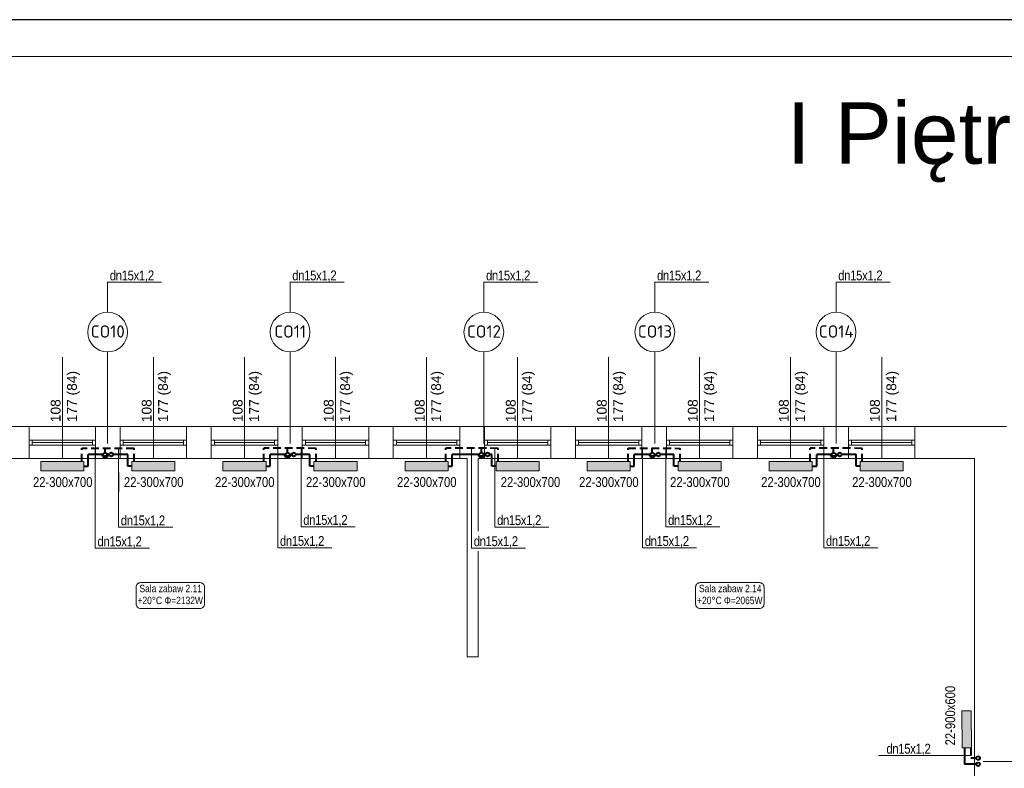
# Model space of a CAD drawing. Header units: millimetres. Extents: x -2390 to 43572, y -15084 to -12114.
# Tile 51 of 52: x 33390 to 34991, y -13331 to -12114. Entities that reach past the tile are written whole.
import ezdxf
from ezdxf import colors
from ezdxf.entities.mleader import LeaderData, LeaderLine
from ezdxf.enums import TextEntityAlignment as Align
from ezdxf.math import Vec2, Vec3

# ---------------------------------------------------------------- set-up
doc = ezdxf.new("R2010")
doc.units = ezdxf.units.MM
doc.linetypes.add('DASHED', pattern=[1.905, 1.27, -0.635])
for name, color, linetype, lineweight in [('IS-Działka (powrotna)', 5, 'DASHED', 40), ('IS-Działka (zasilająca)', 1, 'Continuous', 40), ('IS-Grzejnik', 7, 'Continuous', 5), ('IS-Grzejnik_etykieta', 7, 'Continuous', 5), ('IS-opis', 7, 'Continuous', 25), ('IS-ramka', 7, 'Continuous', 15), ('opisy', 5, 'Continuous', 5), ('stolarka', 3, 'Continuous', 9), ('wymiary', 6, 'Continuous', 5), ('ściany nośne', 1, 'Continuous', 25)]:
    doc.layers.add(name, color=color, linetype=linetype, lineweight=lineweight)
doc.layers.add('IS-pomocnicze', color=2, linetype='Continuous', plot=False)
doc.layers.add('IS-Room (Automatic)', color=7, linetype='Continuous', lineweight=5, true_color=0x000000)
doc.styles.add('Arial_Narrow_____', font='ARIALN.TTF')
doc.styles.get("Standard").update_dxf_attribs({"font": 'arial.ttf'})
doc.styles.add('TABELKA', font='romans.shx', dxfattribs={"width": 0.9})

# ---------------------------------------------------------------- blocks, each defined once
blk = doc.blocks.new('_None')

msp = doc.modelspace()

# ---------------------------------------------------------------- hatches: boundary and pattern name
at = {"layer": 'IS-Grzejnik', "transparency": 33554687, "extrusion": (0, 0, -1)}
for points in [[(-33494.2, -12847.3), (-33424.2, -12847.3), (-33424.2, -12832.2), (-33494.2, -12832.1)], [(-33642.2, -12847.3), (-33572.2, -12847.3), (-33572.2, -12832.2), (-33642.2, -12832.1)], [(-33790.2, -12847.3), (-33720.2, -12847.3), (-33720.2, -12832.2), (-33790.2, -12832.1)], [(-33938.2, -12847.3), (-33868.2, -12847.3), (-33868.2, -12832.2), (-33938.2, -12832.1)], [(-34086.2, -12847.3), (-34016.2, -12847.3), (-34016.2, -12832.2), (-34086.2, -12832.1)], [(-34234.2, -12847.3), (-34164.2, -12847.3), (-34164.2, -12832.2), (-34234.2, -12832.1)], [(-34382.2, -12847.3), (-34312.2, -12847.3), (-34312.2, -12832.2), (-34382.2, -12832.1)], [(-34530.2, -12847.3), (-34460.2, -12847.3), (-34460.2, -12832.2), (-34530.2, -12832.1)], [(-34678.2, -12847.3), (-34608.2, -12847.3), (-34608.2, -12832.2), (-34678.2, -12832.1)], [(-34826.2, -12847.3), (-34756.2, -12847.3), (-34756.2, -12832.2), (-34826.2, -12832.1)], [(-34936.9, -13237.2), (-34936.9, -13297.2), (-34921.8, -13297.3), (-34921.8, -13237.3)]]:
    msp.add_hatch(color=256, dxfattribs=at).paths.add_polyline_path(points)

# ---------------------------------------------------------------- linework, layer by layer
at = {"layer": 'IS-Działka (powrotna)', "ltscale": 10}
for p, q in [((33490.9, -12832.1), (33490.9, -12810.5)), ((33575.6, -12810.6), (33490.9, -12810.6)), ((33528.6, -12817.6), (33528.6, -12810.5)), ((33575.6, -12832.2), (33575.6, -12810.6)), ((33871.5, -12810.6), (33786.8, -12810.5)), ((33786.8, -12832.1), (33786.8, -12810.5)), ((33825.3, -12817.6), (33825.3, -12810.5)), ((33871.5, -12832.2), (33871.5, -12810.6)), ((34167.5, -12810.6), (34082.8, -12810.5)), ((34082.8, -12832.1), (34082.8, -12810.5)), ((34140.3, -12817.6), (34140.3, -12810.5)), ((34167.5, -12832.2), (34167.5, -12810.6)), ((34378.8, -12810.5), (34463.5, -12810.6)), ((34378.8, -12832.1), (34378.8, -12810.5)), ((34418.3, -12817.6), (34418.3, -12810.5)), ((34463.5, -12832.2), (34463.5, -12810.6)), ((34759.5, -12810.6), (34674.8, -12810.5)), ((34674.8, -12832.2), (34674.8, -12810.5)), ((34713, -12817.6), (34713, -12810.5)), ((34759.5, -12832.2), (34759.5, -12810.6)), ((34935.9, -13297.3), (34935.9, -13314.1)), ((34945, -13314.1), (34935.9, -13314))]:
    msp.add_line(p, q, dxfattribs=at)
at = {"layer": 'IS-Działka (powrotna)', "ltscale": 80}
for centre in [(33528.6, -12820.6), (33825.3, -12820.6), (34140.3, -12820.6), (34418.3, -12820.6), (34713, -12820.6), (34948, -13314.1)]:
    msp.add_circle(centre, 3, dxfattribs=at)
at = {"layer": 'IS-Działka (zasilająca)'}
for p, q in [((33523.6, -12820.6), (33500.9, -12820.6)), ((33500.9, -12839.7), (33500.9, -12820.6)), ((33535.6, -12820.6), (33533.6, -12820.6)), ((33565.6, -12820.6), (33541.6, -12820.6)), ((33565.6, -12839.8), (33565.6, -12820.6)), ((33820.3, -12820.6), (33796.8, -12820.6)), ((33796.8, -12839.7), (33796.8, -12820.6)), ((33832.3, -12820.6), (33830.3, -12820.6)), ((33861.5, -12820.6), (33838.3, -12820.6)), ((33861.5, -12839.8), (33861.5, -12820.6)), ((34135.3, -12820.6), (34092.8, -12820.6)), ((34092.8, -12839.7), (34092.8, -12820.6)), ((34147.3, -12820.6), (34145.3, -12820.6)), ((34157.5, -12820.6), (34153.3, -12820.6)), ((34157.5, -12839.7), (34157.5, -12820.6)), ((34413.3, -12820.6), (34388.8, -12820.6)), ((34388.8, -12839.7), (34388.8, -12820.6)), ((34425.3, -12820.6), (34423.3, -12820.6)), ((34453.5, -12820.6), (34431.3, -12820.6)), ((34453.5, -12839.7), (34453.5, -12820.6)), ((34708, -12820.6), (34685.8, -12820.6)), ((34685.8, -12839.7), (34685.8, -12820.6)), ((34720, -12820.6), (34718, -12820.6)), ((34749.5, -12820.6), (34726, -12820.6)), ((34749.5, -12839.8), (34749.5, -12820.6)), ((33494.2, -12839.7), (33500.9, -12839.7)), ((33572.2, -12839.8), (33565.6, -12839.8)), ((33790.2, -12839.7), (33796.8, -12839.7)), ((33868.2, -12839.8), (33861.5, -12839.8)), ((34086.2, -12839.7), (34092.8, -12839.7)), ((34164.2, -12839.7), (34157.5, -12839.7)), ((34382.2, -12839.7), (34388.8, -12839.7)), ((34460.2, -12839.7), (34453.5, -12839.7)), ((34678.2, -12839.7), (34685.8, -12839.7)), ((34756.2, -12839.8), (34749.5, -12839.8)), ((34945, -13324.1), (34925.9, -13324.1))]:
    msp.add_line(p, q, dxfattribs=at)
for centre in [(33538.6, -12820.6), (33835.3, -12820.6), (34150.3, -12820.6), (34428.3, -12820.6), (34723, -12820.6), (34948, -13324.1)]:
    msp.add_circle(centre, 3, dxfattribs=at)
for centre in [(33528.6, -12820.6), (33825.3, -12820.6), (34140.3, -12820.6), (34418.3, -12820.6), (34713, -12820.6)]:
    msp.add_arc(centre, 5, 179.9992, 0.0013, dxfattribs=at)
at = {"layer": 'IS-Grzejnik', "extrusion": (0, 0, -1)}
for points in [[(-33494.2, -12847.3), (-33424.2, -12847.4), (-33424.2, -12832.2), (-33494.2, -12832.1)], [(-33642.2, -12847.3), (-33572.2, -12847.4), (-33572.2, -12832.2), (-33642.2, -12832.1)], [(-33790.2, -12847.3), (-33720.2, -12847.4), (-33720.2, -12832.2), (-33790.2, -12832.1)], [(-33938.2, -12847.3), (-33868.2, -12847.4), (-33868.2, -12832.2), (-33938.2, -12832.1)], [(-34086.2, -12847.3), (-34016.2, -12847.4), (-34016.2, -12832.2), (-34086.2, -12832.1)], [(-34234.2, -12847.3), (-34164.2, -12847.4), (-34164.2, -12832.2), (-34234.2, -12832.1)], [(-34382.2, -12847.3), (-34312.2, -12847.4), (-34312.2, -12832.2), (-34382.2, -12832.1)], [(-34530.2, -12847.3), (-34460.2, -12847.4), (-34460.2, -12832.2), (-34530.2, -12832.1)], [(-34678.2, -12847.3), (-34608.2, -12847.4), (-34608.2, -12832.2), (-34678.2, -12832.1)], [(-34826.2, -12847.3), (-34756.2, -12847.4), (-34756.2, -12832.2), (-34826.2, -12832.1)], [(-34936.9, -13237.2), (-34937, -13297.2), (-34921.8, -13297.3), (-34921.7, -13237.3)]]:
    msp.add_lwpolyline(points, close=True, dxfattribs=at)
at = {"layer": 'IS-pomocnicze', "transparency": 33554687}
msp.add_lwpolyline([(29245.3, -15084), (35245.3, -15084), (35245.3, -12114), (29245.3, -12114), (29245.3, -15084)], dxfattribs=at)
at = {"layer": 'IS-ramka', "transparency": 33554687}
msp.add_lwpolyline([(29305.3, -15024), (35185.3, -15024), (35185.3, -12174), (29305.3, -12174)], close=True, dxfattribs=at)
at = {"layer": 'IS-Room (Automatic)'}
for points in [[(33586.5, -13071), (33682.7, -13071, 0.414214), (33690.2, -13063.5), (33690.2, -13036.3, 0.414214), (33682.7, -13028.8), (33586.5, -13028.8, 0.414214), (33579, -13036.3), (33579, -13063.5, 0.414214)], [(34496.2, -13071), (34592.4, -13071, 0.414214), (34599.9, -13063.5), (34599.9, -13036.3, 0.414214), (34592.4, -13028.8), (34496.2, -13028.8, 0.414214), (34488.7, -13036.3), (34488.7, -13063.5, 0.414214)]]:
    msp.add_lwpolyline(points, format="xyb", close=True, dxfattribs=at)
at = {"layer": 'opisy', "color": 252, "lineweight": 0}
for p, q in [((33459.2, -12827.2), (33459.2, -12662.6)), ((33607.2, -12827.2), (33607.2, -12662.6)), ((33755.2, -12827.2), (33755.2, -12662.6)), ((33903.2, -12827.2), (33903.2, -12662.6)), ((34051.2, -12827.2), (34051.2, -12662.6)), ((34199.2, -12827.2), (34199.2, -12662.6)), ((34347.2, -12827.2), (34347.2, -12662.6)), ((34495.2, -12827.2), (34495.2, -12662.6)), ((34643.2, -12827.2), (34643.2, -12662.6)), ((34791.2, -12827.2), (34791.2, -12662.6))]:
    msp.add_line(p, q, dxfattribs=at)
at = {"layer": 'stolarka', "color": 252, "lineweight": 0}
for p, q in [((33405.2, -12797.2), (33410.2, -12797.2)), ((33410.2, -12805.2), (33405.2, -12805.2)), ((33410.2, -12797.2), (33410.2, -12805.2)), ((33410.2, -12797.2), (33508.2, -12797.2)), ((33410.2, -12801.2), (33508.2, -12801.2)), ((33410.2, -12805.2), (33508.2, -12805.2)), ((33513.2, -12797.2), (33508.2, -12797.2)), ((33508.2, -12797.2), (33508.2, -12805.2)), ((33508.2, -12805.2), (33513.2, -12805.2)), ((33553.2, -12797.2), (33558.2, -12797.2)), ((33558.2, -12805.2), (33553.2, -12805.2)), ((33558.2, -12797.2), (33558.2, -12805.2)), ((33558.2, -12797.2), (33656.2, -12797.2)), ((33558.2, -12801.2), (33656.2, -12801.2)), ((33558.2, -12805.2), (33656.2, -12805.2)), ((33661.2, -12797.2), (33656.2, -12797.2)), ((33656.2, -12797.2), (33656.2, -12805.2)), ((33656.2, -12805.2), (33661.2, -12805.2)), ((33701.2, -12797.2), (33706.2, -12797.2)), ((33706.2, -12805.2), (33701.2, -12805.2)), ((33706.2, -12797.2), (33706.2, -12805.2)), ((33706.2, -12797.2), (33804.2, -12797.2)), ((33706.2, -12801.2), (33804.2, -12801.2)), ((33706.2, -12805.2), (33804.2, -12805.2)), ((33809.2, -12797.2), (33804.2, -12797.2)), ((33804.2, -12797.2), (33804.2, -12805.2)), ((33804.2, -12805.2), (33809.2, -12805.2)), ((33849.2, -12797.2), (33854.2, -12797.2)), ((33854.2, -12805.2), (33849.2, -12805.2)), ((33854.2, -12797.2), (33854.2, -12805.2)), ((33854.2, -12797.2), (33952.2, -12797.2)), ((33854.2, -12801.2), (33952.2, -12801.2)), ((33854.2, -12805.2), (33952.2, -12805.2)), ((33957.2, -12797.2), (33952.2, -12797.2)), ((33952.2, -12797.2), (33952.2, -12805.2)), ((33952.2, -12805.2), (33957.2, -12805.2)), ((33997.2, -12797.2), (34002.2, -12797.2)), ((34002.2, -12805.2), (33997.2, -12805.2)), ((34002.2, -12797.2), (34002.2, -12805.2)), ((34002.2, -12797.2), (34100.2, -12797.2)), ((34002.2, -12801.2), (34100.2, -12801.2)), ((34002.2, -12805.2), (34100.2, -12805.2)), ((34105.2, -12797.2), (34100.2, -12797.2)), ((34100.2, -12797.2), (34100.2, -12805.2)), ((34100.2, -12805.2), (34105.2, -12805.2)), ((34145.2, -12797.2), (34150.2, -12797.2)), ((34150.2, -12805.2), (34145.2, -12805.2)), ((34150.2, -12797.2), (34150.2, -12805.2)), ((34150.2, -12797.2), (34248.2, -12797.2)), ((34150.2, -12801.2), (34248.2, -12801.2)), ((34150.2, -12805.2), (34248.2, -12805.2)), ((34253.2, -12797.2), (34248.2, -12797.2)), ((34248.2, -12797.2), (34248.2, -12805.2)), ((34248.2, -12805.2), (34253.2, -12805.2)), ((34293.2, -12797.2), (34298.2, -12797.2)), ((34298.2, -12805.2), (34293.2, -12805.2)), ((34298.2, -12797.2), (34298.2, -12805.2)), ((34298.2, -12797.2), (34396.2, -12797.2)), ((34298.2, -12801.2), (34396.2, -12801.2)), ((34298.2, -12805.2), (34396.2, -12805.2)), ((34401.2, -12797.2), (34396.2, -12797.2)), ((34396.2, -12797.2), (34396.2, -12805.2)), ((34396.2, -12805.2), (34401.2, -12805.2)), ((34441.2, -12797.2), (34446.2, -12797.2)), ((34446.2, -12805.2), (34441.2, -12805.2)), ((34446.2, -12797.2), (34446.2, -12805.2)), ((34446.2, -12797.2), (34544.2, -12797.2)), ((34446.2, -12801.2), (34544.2, -12801.2)), ((34446.2, -12805.2), (34544.2, -12805.2)), ((34476.2, -12805.2), (34471.2, -12805.2)), ((34549.2, -12797.2), (34544.2, -12797.2)), ((34544.2, -12797.2), (34544.2, -12805.2)), ((34544.2, -12805.2), (34549.2, -12805.2)), ((34589.2, -12797.2), (34594.2, -12797.2)), ((34594.2, -12805.2), (34589.2, -12805.2)), ((34594.2, -12797.2), (34594.2, -12805.2)), ((34594.2, -12797.2), (34692.2, -12797.2)), ((34594.2, -12801.2), (34692.2, -12801.2)), ((34594.2, -12805.2), (34692.2, -12805.2)), ((34697.2, -12797.2), (34692.2, -12797.2)), ((34692.2, -12797.2), (34692.2, -12805.2)), ((34692.2, -12805.2), (34697.2, -12805.2)), ((34737.2, -12797.2), (34742.2, -12797.2)), ((34742.2, -12805.2), (34737.2, -12805.2)), ((34742.2, -12797.2), (34742.2, -12805.2)), ((34742.2, -12797.2), (34840.2, -12797.2)), ((34742.2, -12801.2), (34840.2, -12801.2)), ((34742.2, -12805.2), (34840.2, -12805.2)), ((34845.2, -12797.2), (34840.2, -12797.2)), ((34840.2, -12797.2), (34840.2, -12805.2)), ((34840.2, -12805.2), (34845.2, -12805.2))]:
    msp.add_line(p, q, dxfattribs=at)
at = {"layer": 'wymiary', "color": 0}
for p, q in [((33532.7, -12653.9), (33532.7, -12802.8)), ((33829.4, -12653.9), (33829.4, -12802.8)), ((34144.4, -12653.9), (34144.4, -12802.8)), ((34422.4, -12653.9), (34422.4, -12802.8)), ((34717.1, -12653.9), (34717.1, -12802.8)), ((35032.2, -13319.4), (34956, -13319.4))]:
    msp.add_line(p, q, dxfattribs=at)
at = {"layer": 'ściany nośne', "color": 252, "lineweight": 0}
for p, q in [((33109.2, -12775.2), (34994.2, -12775.2)), ((33360.2, -12775.2), (33660.2, -12775.2)), ((33405.2, -12827.2), (33405.2, -12775.2)), ((33513.2, -12827.2), (33513.2, -12775.2)), ((33553.2, -12827.2), (33553.2, -12775.2)), ((33660.2, -12775.2), (33686.2, -12775.2)), ((33661.2, -12827.2), (33661.2, -12774.7)), ((33686.2, -12775.2), (34106.2, -12775.2)), ((33701.2, -12827.2), (33701.2, -12775.2)), ((33809.2, -12827.2), (33809.2, -12775.2)), ((33849.2, -12827.2), (33849.2, -12775.2)), ((33957.2, -12827.2), (33957.2, -12775.2)), ((33997.2, -12827.2), (33997.2, -12775.2)), ((34105.2, -12827.2), (34105.2, -12775.2)), ((34145.2, -12827.2), (34145.2, -12775.2)), ((34253.2, -12827.2), (34253.2, -12775.2)), ((34293.2, -12827.2), (34293.2, -12775.2)), ((34401.2, -12827.2), (34401.2, -12775.2)), ((34426.2, -12775.2), (34846.2, -12775.2)), ((34441.2, -12827.2), (34441.2, -12775.2)), ((34549.2, -12827.2), (34549.2, -12775.2)), ((34589.2, -12827.2), (34589.2, -12775.2)), ((34697.2, -12827.2), (34697.2, -12775.2)), ((34737.2, -12827.2), (34737.2, -12775.2)), ((34845.2, -12827.2), (34845.2, -12775.2)), ((34117.2, -12827.2), (33109.2, -12827.2)), ((33360.2, -12827.2), (33660.2, -12827.2)), ((33690.2, -12827.2), (33660.2, -12827.2)), ((34106.2, -12827.2), (33690.2, -12827.2)), ((34117.2, -13149.2), (34117.2, -12827.2)), ((34135.2, -12827.2), (34135.2, -13149.2)), ((34942.2, -12827.2), (34135.2, -12827.2)), ((34846.2, -12827.2), (34430.2, -12827.2)), ((34942.2, -12827.2), (34942.2, -13397.2)), ((34135.2, -13149.2), (34117.2, -13149.2))]:
    msp.add_line(p, q, dxfattribs=at)
at = {"layer": 'ściany nośne'}
for p, q in [((33538.6, -12820.6), (33538.6, -12820.6)), ((33835.3, -12820.6), (33835.3, -12820.6)), ((34150.3, -12820.6), (34150.3, -12820.6)), ((34428.3, -12820.6), (34428.3, -12820.6)), ((34723, -12820.6), (34723, -12820.6)), ((34948, -13314.1), (34948, -13314.1))]:
    msp.add_line(p, q, dxfattribs=at)

# ---------------------------------------------------------------- texts
at = {"layer": 'IS-Room (Automatic)', "style": 'Arial_Narrow_____'}
for s, p in [('Sala zabaw 2.11', (33635.3, -13048)), ('Sala zabaw 2.14', (34545, -13048))]:
    msp.add_text(s, height=12, dxfattribs=at).set_placement(p, align=Align.BOTTOM_CENTER)
for p in [(33621.2, -13051.8), (34531, -13051.8)]:
    msp.add_text('+20°C', height=12, dxfattribs=at).set_placement(p, align=Align.TOP_RIGHT)
for s, p in [('Φ=2132W', (33625, -13051.8)), ('Φ=2065W', (34534.7, -13051.8))]:
    msp.add_text(s, height=12, dxfattribs=at).set_placement(p, align=Align.TOP_LEFT)
at = {"layer": 'opisy', "color": 252, "lineweight": 0, "char_height": 16, "width": 104.913, "attachment_point": 1, "rotation": 90}
for insert in [(33440.1, -12768.1), (33588.1, -12768.1), (33736.1, -12768.1), (33884.1, -12768.1), (34032.1, -12768.1), (34180.1, -12768.1), (34328.1, -12768.1), (34476.1, -12768.1), (34624.1, -12768.1), (34772.1, -12768.1)]:
    msp.add_mtext('108\\P177 (84)', dxfattribs=dict(at, insert=insert))
at = {"layer": 'ściany nośne', "color": 252, "lineweight": 0, "insert": (34636.8, -12248.2), "char_height": 100, "width": 2924.362, "attachment_point": 1}
msp.add_mtext('I Piętro', dxfattribs=at)

# ---------------------------------------------------------------- next in the draw order: texts
at = {"layer": 'IS-Grzejnik_etykieta', "char_height": 20, "width": 65.015, "attachment_point": 1, "style": 'Arial_Narrow_____', "bg_fill": 2}
for s, insert in [('\\pxqc;{\\fISOCPEUR|b0|i0|c238|p34;CO10}', (33500.4, -12610.7)), ('\\pxqc;{\\fISOCPEUR|b0|i0|c238|p34;CO11}', (33797, -12610.7)), ('\\pxqc;{\\fISOCPEUR|b0|i0|c238|p34;CO12}', (34112.1, -12610.7)), ('\\pxqc;{\\fISOCPEUR|b0|i0|c238|p34;CO13}', (34390.1, -12610.7)), ('\\pxqc;{\\fISOCPEUR|b0|i0|c238|p34;CO14}', (34684.8, -12610.7))]:
    msp.add_mtext(s, dxfattribs=dict(at, insert=insert))
at = {"layer": 'IS-Grzejnik_etykieta', "lineweight": 0, "char_height": 16, "attachment_point": 1, "bg_fill": 2}
for insert in [(33411.3, -12857.4), (33559.2, -12857.4), (33707.2, -12857.4), (33855.2, -12857.4), (34003.2, -12857.4), (34171.8, -12857.4), (34447.2, -12857.4), (34595.2, -12857.4), (34743.2, -12857.4)]:
    msp.add_mtext_dynamic_manual_height_columns('{\\fArial Narrow|b0|i0|c238|p34;22-300x700}', width=61.082, gutter_width=299.6, heights=[0], dxfattribs=dict(at, insert=insert))
at = {"layer": 'IS-Grzejnik_etykieta', "lineweight": 0, "insert": (34894.6, -13293.4), "char_height": 16, "attachment_point": 1, "rotation": 90, "bg_fill": 2}
msp.add_mtext_dynamic_manual_height_columns('{\\fArial Narrow|b0|i0|c238|p34;22-900x600}', width=61.082, gutter_width=299.6, heights=[0], dxfattribs=at)

# ---------------------------------------------------------------- next in the draw order: linework, layer by layer
at = {"layer": 'IS-Działka (zasilająca)'}
msp.add_line((34925.9, -13297.2), (34925.9, -13324.1), dxfattribs=at)
at = {"layer": 'wymiary', "color": 0}
for centre in [(33532.7, -12621.7), (33829.4, -12621.7), (34144.4, -12621.7), (34422.4, -12621.7), (34717.1, -12621.7)]:
    msp.add_circle(centre, 32.3, dxfattribs=at)

# ---------------------------------------------------------------- next in the draw order: texts
at = {"layer": 'IS-Grzejnik_etykieta', "lineweight": 0, "insert": (34299.2, -12857.4), "char_height": 16, "attachment_point": 1, "bg_fill": 2}
msp.add_mtext_dynamic_manual_height_columns('{\\fArial Narrow|b0|i0|c238|p34;22-300x700}', width=61.082, gutter_width=299.6, heights=[0], dxfattribs=at)

# ---------------------------------------------------------------- next in the draw order: leaders
at = {"layer": 'IS-opis', "color": 7}
ml = msp.add_multileader_mtext('Standard', dxfattribs=at)
ml.set_content('{\\fArial Narrow|b0|i0|c238|p34;\\W1;\\T0.95;\\C256;dn15x1,2}', color=7, style='TABELKA')
ml.set_leader_properties(color=256, linetype='ByLayer', lineweight=5)
ml.set_arrow_properties(name='NONE')
ml.build(insert=Vec2(0, 0))
ml.multileader.update_dxf_attribs({"has_dogleg": 0, "text_left_attachment_type": 6, "text_right_attachment_type": 6, "dogleg_length": 0, "arrow_head_size": 0})
ctx = ml.context
ctx.base_point, ctx.char_height, ctx.arrow_head_size, ctx.landing_gap_size, ctx.plane_origin, ctx.plane_y_axis = Vec3(33550.6, -12938.9), 16, 0, 4, Vec3(30262.5, -13521.3), Vec3(0, 1, 0)
ctx.left_attachment, ctx.right_attachment, ctx.text_align_type = 6, 6, 1
notes = []
notes.append((ctx, [(1, (1, 1, 0), (33550.6, -12938.9), (1, 0), 0, [(0, [(33550.6, -12811.3)], 0, [])])]))
ctx.mtext.insert, ctx.mtext.alignment, ctx.mtext.line_spacing_style, ctx.mtext.flow_direction = Vec3(33589.9, -12919.7), 2, 2, 5
ctx.mtext.has_bg_fill, ctx.mtext.bg_color, ctx.mtext.bg_scale_factor, ctx.mtext.bg_transparency, ctx.mtext.use_window_bg_color = 1, -1027028792, 1.5, 0, 1
ml = msp.add_multileader_mtext('Standard', dxfattribs=at)
ml.set_content('{\\fArial Narrow|b0|i0|c238|p34;\\W1;\\T0.95;\\C256;dn15x1,2}', color=7, style='TABELKA')
ml.set_leader_properties(color=256, linetype='ByLayer', lineweight=5)
ml.set_arrow_properties(name='NONE')
ml.build(insert=Vec2(0, 0))
ml.multileader.update_dxf_attribs({"has_dogleg": 0, "text_left_attachment_type": 6, "text_right_attachment_type": 6, "dogleg_length": 0, "arrow_head_size": 0})
ctx = ml.context
ctx.base_point, ctx.char_height, ctx.arrow_head_size, ctx.landing_gap_size, ctx.plane_origin, ctx.plane_y_axis = Vec3(33847.2, -12938.2), 16, 0, 4, Vec3(30559.2, -13520.6), Vec3(0, 1, 0)
ctx.left_attachment, ctx.right_attachment, ctx.text_align_type = 6, 6, 1
notes.append((ctx, [(1, (1, 1, 0), (33847.2, -12938.2), (1, 0), 0, [(0, [(33847.3, -12810.6)], 0, [])])]))
ctx.mtext.insert, ctx.mtext.alignment, ctx.mtext.line_spacing_style, ctx.mtext.flow_direction = Vec3(33886.6, -12919), 2, 2, 5
ctx.mtext.has_bg_fill, ctx.mtext.bg_color, ctx.mtext.bg_scale_factor, ctx.mtext.bg_transparency, ctx.mtext.use_window_bg_color = 1, -1027028792, 1.5, 0, 1
ml = msp.add_multileader_mtext('Standard', dxfattribs=at)
ml.set_content('{\\fArial Narrow|b0|i0|c238|p34;\\W1;\\T0.95;\\C256;dn15x1,2}', color=7, style='TABELKA')
ml.set_leader_properties(color=256, linetype='ByLayer', lineweight=5)
ml.set_arrow_properties(name='NONE')
ml.build(insert=Vec2(0, 0))
ml.multileader.update_dxf_attribs({"has_dogleg": 0, "text_left_attachment_type": 6, "text_right_attachment_type": 6, "dogleg_length": 0, "arrow_head_size": 0})
ctx = ml.context
ctx.base_point, ctx.char_height, ctx.arrow_head_size, ctx.landing_gap_size, ctx.plane_origin, ctx.plane_y_axis = Vec3(34162.3, -12938.5), 16, 0, 4, Vec3(30874.2, -13520.9), Vec3(0, 1, 0)
ctx.left_attachment, ctx.right_attachment, ctx.text_align_type = 6, 6, 1
notes.append((ctx, [(1, (1, 1, 0), (34162.3, -12938.5), (1, 0), 0, [(0, [(34162.3, -12810.9)], 0, [])])]))
ctx.mtext.insert, ctx.mtext.alignment, ctx.mtext.line_spacing_style, ctx.mtext.flow_direction = Vec3(34201.6, -12919.3), 2, 2, 5
ctx.mtext.has_bg_fill, ctx.mtext.bg_color, ctx.mtext.bg_scale_factor, ctx.mtext.bg_transparency, ctx.mtext.use_window_bg_color = 1, -1027028792, 1.5, 0, 1
ml = msp.add_multileader_mtext('Standard', dxfattribs=at)
ml.set_content('{\\fArial Narrow|b0|i0|c238|p34;\\W1;\\T0.95;\\C256;dn15x1,2}', color=7, style='TABELKA')
ml.set_leader_properties(color=256, linetype='ByLayer', lineweight=5)
ml.set_arrow_properties(name='NONE')
ml.build(insert=Vec2(0, 0))
ml.multileader.update_dxf_attribs({"has_dogleg": 0, "text_left_attachment_type": 6, "text_right_attachment_type": 6, "dogleg_length": 0, "arrow_head_size": 0})
ctx = ml.context
ctx.base_point, ctx.char_height, ctx.arrow_head_size, ctx.landing_gap_size, ctx.plane_origin, ctx.plane_y_axis = Vec3(34440.3, -12938.4), 16, 0, 4, Vec3(31152.2, -13520.7), Vec3(0, 1, 0)
ctx.left_attachment, ctx.right_attachment, ctx.text_align_type = 6, 6, 1
notes.append((ctx, [(1, (1, 1, 0), (34440.3, -12938.4), (1, 0), 0, [(0, [(34440.3, -12810.8)], 0, [])])]))
ctx.mtext.insert, ctx.mtext.alignment, ctx.mtext.line_spacing_style, ctx.mtext.flow_direction = Vec3(34479.6, -12919.2), 2, 2, 5
ctx.mtext.has_bg_fill, ctx.mtext.bg_color, ctx.mtext.bg_scale_factor, ctx.mtext.bg_transparency, ctx.mtext.use_window_bg_color = 1, -1027028792, 1.5, 0, 1
ml = msp.add_multileader_mtext('Standard', dxfattribs=at)
ml.set_content('{\\fArial Narrow|b0|i0|c238|p34;\\W1;\\T0.95;\\C256;dn15x1,2}', color=7, style='TABELKA')
ml.set_leader_properties(color=256, linetype='ByLayer', lineweight=5)
ml.set_arrow_properties(name='NONE')
ml.build(insert=Vec2(0, 0))
ml.multileader.update_dxf_attribs({"has_dogleg": 0, "text_left_attachment_type": 6, "text_right_attachment_type": 6, "dogleg_length": 0, "arrow_head_size": 0})
ctx = ml.context
ctx.base_point, ctx.char_height, ctx.arrow_head_size, ctx.landing_gap_size, ctx.plane_origin, ctx.plane_y_axis = Vec3(34697.1, -12972.3), 16, 0, 4, Vec3(31409, -13589.4), Vec3(0, 1, 0)
ctx.left_attachment, ctx.right_attachment, ctx.text_align_type = 6, 6, 1
notes.append((ctx, [(1, (1, 1, 0), (34697.1, -12972.3), (1, 0), 0, [(0, [(34697.1, -12810.6)], 0, [])])]))
ctx.mtext.insert, ctx.mtext.alignment, ctx.mtext.line_spacing_style, ctx.mtext.flow_direction = Vec3(34736.4, -12953.1), 2, 2, 5
ctx.mtext.has_bg_fill, ctx.mtext.bg_color, ctx.mtext.bg_scale_factor, ctx.mtext.bg_transparency, ctx.mtext.use_window_bg_color = 1, -1027028792, 1.5, 0, 1
ml = msp.add_multileader_mtext('Standard', dxfattribs=at)
ml.set_content('{\\fArial Narrow|b0|i0|c238|p34;\\W1;\\T0.95;\\C256;dn15x1,2}', color=7, style='TABELKA')
ml.set_leader_properties(color=256, linetype='ByLayer', lineweight=5)
ml.set_arrow_properties(name='NONE')
ml.build(insert=Vec2(0, 0))
ml.multileader.update_dxf_attribs({"has_dogleg": 0, "text_left_attachment_type": 6, "text_right_attachment_type": 6, "dogleg_length": 0, "arrow_head_size": 0})
ctx = ml.context
ctx.base_point, ctx.char_height, ctx.arrow_head_size, ctx.landing_gap_size, ctx.plane_origin, ctx.plane_y_axis = Vec3(34795.4, -13310), 16, 0, 4, Vec3(31507.3, -13927.1), Vec3(0, 1, 0)
ctx.left_attachment, ctx.right_attachment, ctx.text_align_type = 6, 6, 1
notes.append((ctx, [(0, (1, 1, 0), (34874, -13310), (-1, 0), 0, [(0, [(34935.9, -13310)], 0, [])])]))
ctx.mtext.insert, ctx.mtext.alignment, ctx.mtext.line_spacing_style, ctx.mtext.flow_direction = Vec3(34834.7, -13290.8), 2, 2, 5
for ctx, leaders in notes:
    for number, flags, end, landing, length, lines in leaders:
        leader = LeaderData()
        leader.index, (leader.has_last_leader_line, leader.has_dogleg_vector, leader.attachment_direction) = number, flags
        leader.last_leader_point, leader.dogleg_vector, leader.dogleg_length = Vec3(end), Vec3(landing), length
        for number, points, colour, breaks in lines:
            line = LeaderLine()
            line.index, line.vertices, line.color, line.breaks = number, Vec3.list(points), colors.encode_raw_color(colour), breaks
            leader.lines.append(line)
        ctx.leaders.append(leader)

# ---------------------------------------------------------------- next in the draw order: leaders
ml = msp.add_multileader_mtext('Standard', dxfattribs=at)
ml.set_content('{\\fArial Narrow|b0|i0|c238|p34;\\W1;\\T0.95;\\C256;dn15x1,2}', color=7, style='TABELKA')
ml.set_leader_properties(color=256, linetype='ByLayer', lineweight=5)
ml.set_arrow_properties(name='NONE')
ml.build(insert=Vec2(0, 0))
ml.multileader.update_dxf_attribs({"has_dogleg": 0, "text_left_attachment_type": 6, "text_right_attachment_type": 6, "dogleg_length": 0, "arrow_head_size": 0})
ctx = ml.context
ctx.base_point, ctx.char_height, ctx.arrow_head_size, ctx.landing_gap_size, ctx.plane_origin, ctx.plane_y_axis = Vec3(33532.7, -12540.8), 16, 0, 4, Vec3(30244.6, -13018.7), Vec3(0, 1, 0)
ctx.left_attachment, ctx.right_attachment, ctx.text_align_type = 6, 6, 1
notes = []
notes.append((ctx, [(1, (1, 1, 0), (33532.7, -12540.8), (1, 0), 0, [(0, [(33532.7, -12589.4)], 0, [])])]))
ctx.mtext.insert, ctx.mtext.alignment, ctx.mtext.line_spacing_style, ctx.mtext.flow_direction = Vec3(33572, -12521.6), 2, 2, 5
ctx.mtext.has_bg_fill, ctx.mtext.bg_color, ctx.mtext.bg_scale_factor, ctx.mtext.bg_transparency, ctx.mtext.use_window_bg_color = 1, -1027028792, 1.5, 0, 1
ml = msp.add_multileader_mtext('Standard', dxfattribs=at)
ml.set_content('{\\fArial Narrow|b0|i0|c238|p34;\\W1;\\T0.95;\\C256;dn15x1,2}', color=7, style='TABELKA')
ml.set_leader_properties(color=256, linetype='ByLayer', lineweight=5)
ml.set_arrow_properties(name='NONE')
ml.build(insert=Vec2(0, 0))
ml.multileader.update_dxf_attribs({"has_dogleg": 0, "text_left_attachment_type": 6, "text_right_attachment_type": 6, "dogleg_length": 0, "arrow_head_size": 0})
ctx = ml.context
ctx.base_point, ctx.char_height, ctx.arrow_head_size, ctx.landing_gap_size, ctx.plane_origin, ctx.plane_y_axis = Vec3(33829.4, -12540.8), 16, 0, 4, Vec3(30541.3, -13018.7), Vec3(0, 1, 0)
ctx.left_attachment, ctx.right_attachment, ctx.text_align_type = 6, 6, 1
notes.append((ctx, [(1, (1, 1, 0), (33829.4, -12540.8), (1, 0), 0, [(0, [(33829.4, -12589.4)], 0, [])])]))
ctx.mtext.insert, ctx.mtext.alignment, ctx.mtext.line_spacing_style, ctx.mtext.flow_direction = Vec3(33868.7, -12521.6), 2, 2, 5
ctx.mtext.has_bg_fill, ctx.mtext.bg_color, ctx.mtext.bg_scale_factor, ctx.mtext.bg_transparency, ctx.mtext.use_window_bg_color = 1, -1027028792, 1.5, 0, 1
ml = msp.add_multileader_mtext('Standard', dxfattribs=at)
ml.set_content('{\\fArial Narrow|b0|i0|c238|p34;\\W1;\\T0.95;\\C256;dn15x1,2}', color=7, style='TABELKA')
ml.set_leader_properties(color=256, linetype='ByLayer', lineweight=5)
ml.set_arrow_properties(name='NONE')
ml.build(insert=Vec2(0, 0))
ml.multileader.update_dxf_attribs({"has_dogleg": 0, "text_left_attachment_type": 6, "text_right_attachment_type": 6, "dogleg_length": 0, "arrow_head_size": 0})
ctx = ml.context
ctx.base_point, ctx.char_height, ctx.arrow_head_size, ctx.landing_gap_size, ctx.plane_origin, ctx.plane_y_axis = Vec3(34144.4, -12540.8), 16, 0, 4, Vec3(30856.3, -13018.7), Vec3(0, 1, 0)
ctx.left_attachment, ctx.right_attachment, ctx.text_align_type = 6, 6, 1
notes.append((ctx, [(1, (1, 1, 0), (34144.4, -12540.8), (1, 0), 0, [(0, [(34144.4, -12589.4)], 0, [])])]))
ctx.mtext.insert, ctx.mtext.alignment, ctx.mtext.line_spacing_style, ctx.mtext.flow_direction = Vec3(34183.7, -12521.6), 2, 2, 5
ctx.mtext.has_bg_fill, ctx.mtext.bg_color, ctx.mtext.bg_scale_factor, ctx.mtext.bg_transparency, ctx.mtext.use_window_bg_color = 1, -1027028792, 1.5, 0, 1
ml = msp.add_multileader_mtext('Standard', dxfattribs=at)
ml.set_content('{\\fArial Narrow|b0|i0|c238|p34;\\W1;\\T0.95;\\C256;dn15x1,2}', color=7, style='TABELKA')
ml.set_leader_properties(color=256, linetype='ByLayer', lineweight=5)
ml.set_arrow_properties(name='NONE')
ml.build(insert=Vec2(0, 0))
ml.multileader.update_dxf_attribs({"has_dogleg": 0, "text_left_attachment_type": 6, "text_right_attachment_type": 6, "dogleg_length": 0, "arrow_head_size": 0})
ctx = ml.context
ctx.base_point, ctx.char_height, ctx.arrow_head_size, ctx.landing_gap_size, ctx.plane_origin, ctx.plane_y_axis = Vec3(34422.4, -12540.8), 16, 0, 4, Vec3(31134.3, -13018.7), Vec3(0, 1, 0)
ctx.left_attachment, ctx.right_attachment, ctx.text_align_type = 6, 6, 1
notes.append((ctx, [(1, (1, 1, 0), (34422.4, -12540.8), (1, 0), 0, [(0, [(34422.4, -12589.4)], 0, [])])]))
ctx.mtext.insert, ctx.mtext.alignment, ctx.mtext.line_spacing_style, ctx.mtext.flow_direction = Vec3(34461.7, -12521.6), 2, 2, 5
ctx.mtext.has_bg_fill, ctx.mtext.bg_color, ctx.mtext.bg_scale_factor, ctx.mtext.bg_transparency, ctx.mtext.use_window_bg_color = 1, -1027028792, 1.5, 0, 1
ml = msp.add_multileader_mtext('Standard', dxfattribs=at)
ml.set_content('{\\fArial Narrow|b0|i0|c238|p34;\\W1;\\T0.95;\\C256;dn15x1,2}', color=7, style='TABELKA')
ml.set_leader_properties(color=256, linetype='ByLayer', lineweight=5)
ml.set_arrow_properties(name='NONE')
ml.build(insert=Vec2(0, 0))
ml.multileader.update_dxf_attribs({"has_dogleg": 0, "text_left_attachment_type": 6, "text_right_attachment_type": 6, "dogleg_length": 0, "arrow_head_size": 0})
ctx = ml.context
ctx.base_point, ctx.char_height, ctx.arrow_head_size, ctx.landing_gap_size, ctx.plane_origin, ctx.plane_y_axis = Vec3(34717.1, -12540.8), 16, 0, 4, Vec3(31429, -13018.7), Vec3(0, 1, 0)
ctx.left_attachment, ctx.right_attachment, ctx.text_align_type = 6, 6, 1
notes.append((ctx, [(1, (1, 1, 0), (34717.1, -12540.8), (1, 0), 0, [(0, [(34717.1, -12589.4)], 0, [])])]))
ctx.mtext.insert, ctx.mtext.alignment, ctx.mtext.line_spacing_style, ctx.mtext.flow_direction = Vec3(34756.4, -12521.6), 2, 2, 5
ctx.mtext.has_bg_fill, ctx.mtext.bg_color, ctx.mtext.bg_scale_factor, ctx.mtext.bg_transparency, ctx.mtext.use_window_bg_color = 1, -1027028792, 1.5, 0, 1
ml = msp.add_multileader_mtext('Standard', dxfattribs=at)
ml.set_content('{\\fArial Narrow|b0|i0|c238|p34;\\W1;\\T0.95;\\C256;dn15x1,2}', color=7, style='TABELKA')
ml.set_leader_properties(color=256, linetype='ByLayer', lineweight=5)
ml.set_arrow_properties(name='NONE')
ml.build(insert=Vec2(0, 0))
ml.multileader.update_dxf_attribs({"has_dogleg": 0, "text_left_attachment_type": 6, "text_right_attachment_type": 6, "dogleg_length": 0, "arrow_head_size": 0})
ctx = ml.context
ctx.base_point, ctx.char_height, ctx.arrow_head_size, ctx.landing_gap_size, ctx.plane_origin, ctx.plane_y_axis = Vec3(33512.7, -12973), 16, 0, 4, Vec3(30224.6, -13590.1), Vec3(0, 1, 0)
ctx.left_attachment, ctx.right_attachment, ctx.text_align_type = 6, 6, 1
notes.append((ctx, [(1, (1, 1, 0), (33512.7, -12973), (1, 0), 0, [(0, [(33512.7, -12811.3)], 0, [])])]))
ctx.mtext.insert, ctx.mtext.alignment, ctx.mtext.line_spacing_style, ctx.mtext.flow_direction = Vec3(33552, -12953.8), 2, 2, 5
ctx.mtext.has_bg_fill, ctx.mtext.bg_color, ctx.mtext.bg_scale_factor, ctx.mtext.bg_transparency, ctx.mtext.use_window_bg_color = 1, -1027028792, 1.5, 0, 1
ml = msp.add_multileader_mtext('Standard', dxfattribs=at)
ml.set_content('{\\fArial Narrow|b0|i0|c238|p34;\\W1;\\T0.95;\\C256;dn15x1,2}', color=7, style='TABELKA')
ml.set_leader_properties(color=256, linetype='ByLayer', lineweight=5)
ml.set_arrow_properties(name='NONE')
ml.build(insert=Vec2(0, 0))
ml.multileader.update_dxf_attribs({"has_dogleg": 0, "text_left_attachment_type": 6, "text_right_attachment_type": 6, "dogleg_length": 0, "arrow_head_size": 0})
ctx = ml.context
ctx.base_point, ctx.char_height, ctx.arrow_head_size, ctx.landing_gap_size, ctx.plane_origin, ctx.plane_y_axis = Vec3(33809.4, -12972.3), 16, 0, 4, Vec3(30521.3, -13589.4), Vec3(0, 1, 0)
ctx.left_attachment, ctx.right_attachment, ctx.text_align_type = 6, 6, 1
notes.append((ctx, [(1, (1, 1, 0), (33809.4, -12972.3), (1, 0), 0, [(0, [(33809.4, -12810.6)], 0, [])])]))
ctx.mtext.insert, ctx.mtext.alignment, ctx.mtext.line_spacing_style, ctx.mtext.flow_direction = Vec3(33848.7, -12953.1), 2, 2, 5
ctx.mtext.has_bg_fill, ctx.mtext.bg_color, ctx.mtext.bg_scale_factor, ctx.mtext.bg_transparency, ctx.mtext.use_window_bg_color = 1, -1027028792, 1.5, 0, 1
ml = msp.add_multileader_mtext('Standard', dxfattribs=at)
ml.set_content('{\\fArial Narrow|b0|i0|c238|p34;\\W1;\\T0.95;\\C256;dn15x1,2}', color=7, style='TABELKA')
ml.set_leader_properties(color=256, linetype='ByLayer', lineweight=5)
ml.set_arrow_properties(name='NONE')
ml.build(insert=Vec2(0, 0))
ml.multileader.update_dxf_attribs({"has_dogleg": 0, "text_left_attachment_type": 6, "text_right_attachment_type": 6, "dogleg_length": 0, "arrow_head_size": 0})
ctx = ml.context
ctx.base_point, ctx.char_height, ctx.arrow_head_size, ctx.landing_gap_size, ctx.plane_origin, ctx.plane_y_axis = Vec3(34124.4, -12972.7), 16, 0, 4, Vec3(30836.3, -13589.8), Vec3(0, 1, 0)
ctx.left_attachment, ctx.right_attachment, ctx.text_align_type = 6, 6, 1
notes.append((ctx, [(1, (1, 1, 0), (34124.4, -12972.7), (1, 0), 0, [(0, [(34124.4, -12810.9)], 0, [])])]))
ctx.mtext.insert, ctx.mtext.alignment, ctx.mtext.line_spacing_style, ctx.mtext.flow_direction = Vec3(34163.7, -12953.5), 2, 2, 5
ctx.mtext.has_bg_fill, ctx.mtext.bg_color, ctx.mtext.bg_scale_factor, ctx.mtext.bg_transparency, ctx.mtext.use_window_bg_color = 1, -1027028792, 1.5, 0, 1
ml = msp.add_multileader_mtext('Standard', dxfattribs=at)
ml.set_content('{\\fArial Narrow|b0|i0|c238|p34;\\W1;\\T0.95;\\C256;dn15x1,2}', color=7, style='TABELKA')
ml.set_leader_properties(color=256, linetype='ByLayer', lineweight=5)
ml.set_arrow_properties(name='NONE')
ml.build(insert=Vec2(0, 0))
ml.multileader.update_dxf_attribs({"has_dogleg": 0, "text_left_attachment_type": 6, "text_right_attachment_type": 6, "dogleg_length": 0, "arrow_head_size": 0})
ctx = ml.context
ctx.base_point, ctx.char_height, ctx.arrow_head_size, ctx.landing_gap_size, ctx.plane_origin, ctx.plane_y_axis = Vec3(34402.4, -12972.5), 16, 0, 4, Vec3(31114.3, -13589.6), Vec3(0, 1, 0)
ctx.left_attachment, ctx.right_attachment, ctx.text_align_type = 6, 6, 1
notes.append((ctx, [(1, (1, 1, 0), (34402.4, -12972.5), (1, 0), 0, [(0, [(34402.4, -12810.7)], 0, [])])]))
ctx.mtext.insert, ctx.mtext.alignment, ctx.mtext.line_spacing_style, ctx.mtext.flow_direction = Vec3(34441.7, -12953.3), 2, 2, 5
ctx.mtext.has_bg_fill, ctx.mtext.bg_color, ctx.mtext.bg_scale_factor, ctx.mtext.bg_transparency, ctx.mtext.use_window_bg_color = 1, -1027028792, 1.5, 0, 1
for ctx, leaders in notes:
    for number, flags, end, landing, length, lines in leaders:
        leader = LeaderData()
        leader.index, (leader.has_last_leader_line, leader.has_dogleg_vector, leader.attachment_direction) = number, flags
        leader.last_leader_point, leader.dogleg_vector, leader.dogleg_length = Vec3(end), Vec3(landing), length
        for number, points, colour, breaks in lines:
            line = LeaderLine()
            line.index, line.vertices, line.color, line.breaks = number, Vec3.list(points), colors.encode_raw_color(colour), breaks
            leader.lines.append(line)
        ctx.leaders.append(leader)

doc.saveas('drawing.dxf')
